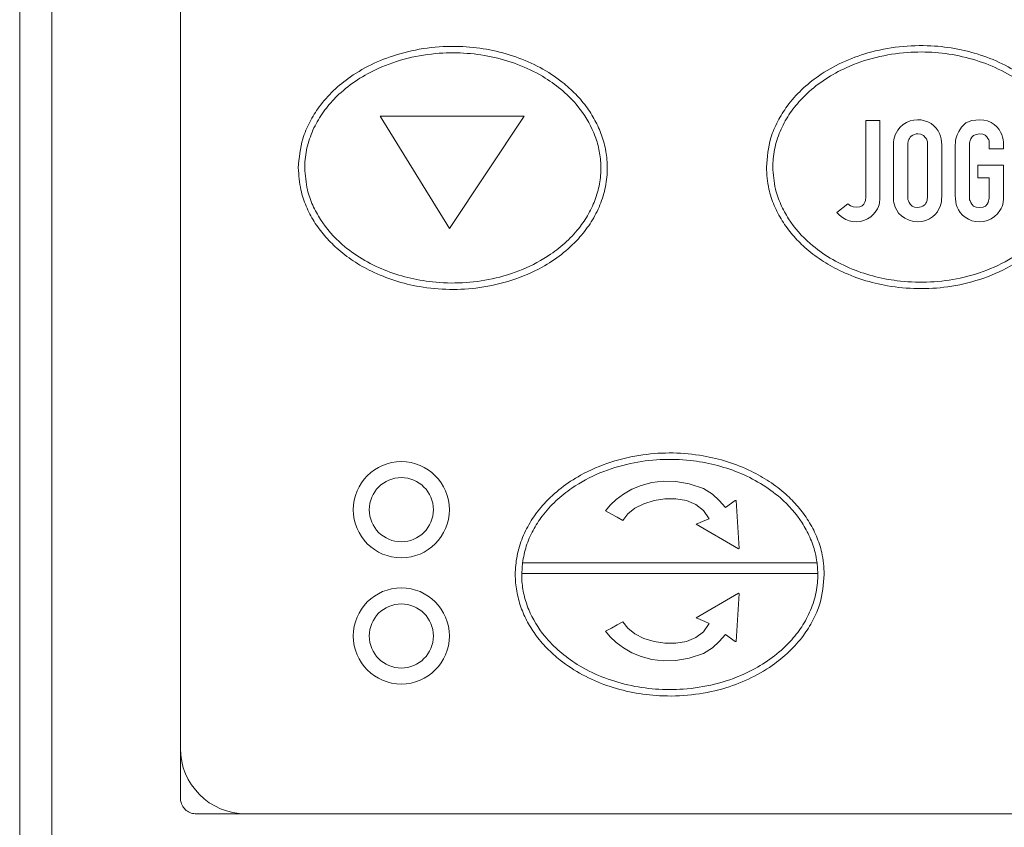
# Model space of a CAD drawing. Header units: inches. Extents: x 2954 to 6480, y 249 to 2776.
# Tile 89 of 105: x 5038 to 5068, y 2044 to 2069. Entities that reach past the tile are written whole.
import ezdxf

# ---------------------------------------------------------------- set-up
doc = ezdxf.new("R2010")
doc.units = ezdxf.units.IN
doc.header["$MEASUREMENT"] = 0
doc.layers.add('LV_PANEL MOUNT', color=7, linetype='Continuous')

# ---------------------------------------------------------------- blocks, each defined once
blk = doc.blocks.new('IHM_SSW07')
at = {"color": 7, "linetype": 'Continuous', "lineweight": 15}
for p, q in [((8352.51, 1632.371), (8352.51, 1724.59)), ((8353.51, 1633.371), (8353.51, 1723.59)), ((8357.522, 1647.985), (8357.522, 1708.081)), ((8365.916, 1665.742), (8363.753, 1669.242)), ((8363.753, 1669.242), (8368.253, 1669.242)), ((8368.253, 1669.242), (8365.916, 1665.742)), ((8378.908, 1666.745), (8378.908, 1669.101)), ((8378.908, 1669.101), (8379.349, 1669.101)), ((8379.349, 1669.101), (8379.349, 1666.787)), ((8380.076, 1668.978), (8380.18, 1669.043)), ((8380.18, 1669.043), (8380.291, 1669.091)), ((8380.291, 1669.091), (8380.405, 1669.12)), ((8380.405, 1669.12), (8380.522, 1669.13)), ((8380.522, 1669.13), (8380.636, 1669.122)), ((8380.636, 1669.122), (8380.745, 1669.098)), ((8380.745, 1669.098), (8380.849, 1669.059)), ((8380.849, 1669.059), (8380.944, 1669.007)), ((8382.025, 1669.029), (8382.215, 1669.104)), ((8382.215, 1669.104), (8382.466, 1669.13)), ((8382.466, 1669.13), (8382.588, 1669.12)), ((8382.588, 1669.12), (8382.705, 1669.091)), ((8382.705, 1669.091), (8382.818, 1669.042)), ((8382.818, 1669.042), (8382.918, 1668.979)), ((8379.827, 1668.662), (8379.863, 1668.734)), ((8379.863, 1668.734), (8379.908, 1668.806)), ((8379.908, 1668.806), (8379.986, 1668.899)), ((8379.986, 1668.899), (8380.076, 1668.978)), ((8380.944, 1669.007), (8381.029, 1668.943)), ((8381.029, 1668.943), (8381.102, 1668.867)), ((8381.102, 1668.867), (8381.162, 1668.785)), ((8381.162, 1668.785), (8381.208, 1668.702)), ((8381.757, 1668.653), (8381.814, 1668.764)), ((8381.814, 1668.764), (8381.898, 1668.902)), ((8381.898, 1668.902), (8382.025, 1669.029)), ((8382.918, 1668.979), (8383.001, 1668.907)), ((8383.001, 1668.907), (8383.066, 1668.827)), ((8383.066, 1668.827), (8383.116, 1668.744)), ((8383.116, 1668.744), (8383.153, 1668.665)), ((8379.771, 1668.341), (8379.775, 1668.431)), ((8379.775, 1668.431), (8379.785, 1668.514)), ((8379.785, 1668.514), (8379.802, 1668.59)), ((8379.802, 1668.59), (8379.827, 1668.662)), ((8380.227, 1668.435), (8380.221, 1668.4)), ((8380.235, 1668.472), (8380.227, 1668.435)), ((8380.249, 1668.509), (8380.235, 1668.472)), ((8380.267, 1668.545), (8380.249, 1668.509)), ((8380.292, 1668.58), (8380.267, 1668.545)), ((8380.328, 1668.613), (8380.292, 1668.58)), ((8380.375, 1668.644), (8380.328, 1668.613)), ((8380.426, 1668.669), (8380.375, 1668.644)), ((8380.479, 1668.684), (8380.426, 1668.669)), ((8380.532, 1668.688), (8380.479, 1668.684)), ((8380.626, 1668.674), (8380.532, 1668.688)), ((8380.707, 1668.632), (8380.626, 1668.674)), ((8380.776, 1668.562), (8380.707, 1668.632)), ((8380.8, 1668.529), (8380.776, 1668.562)), ((8380.817, 1668.499), (8380.8, 1668.529)), ((8380.825, 1668.473), (8380.817, 1668.499)), ((8380.829, 1668.441), (8380.825, 1668.473)), ((8380.831, 1668.398), (8380.829, 1668.441)), ((8381.208, 1668.702), (8381.241, 1668.618)), ((8381.241, 1668.618), (8381.262, 1668.531)), ((8381.262, 1668.531), (8381.274, 1668.439)), ((8381.274, 1668.439), (8381.278, 1668.341)), ((8381.701, 1668.336), (8381.703, 1668.419)), ((8381.703, 1668.419), (8381.712, 1668.496)), ((8381.712, 1668.496), (8381.726, 1668.569)), ((8381.726, 1668.569), (8381.757, 1668.653)), ((8382.151, 1668.444), (8382.146, 1668.412)), ((8382.163, 1668.481), (8382.151, 1668.444)), ((8382.186, 1668.529), (8382.163, 1668.481)), ((8382.219, 1668.587), (8382.186, 1668.529)), ((8382.272, 1668.641), (8382.219, 1668.587)), ((8382.353, 1668.673), (8382.272, 1668.641)), ((8382.461, 1668.684), (8382.353, 1668.673)), ((8382.557, 1668.674), (8382.461, 1668.684)), ((8382.631, 1668.645), (8382.557, 1668.674)), ((8382.684, 1668.597), (8382.631, 1668.645)), ((8382.72, 1668.544), (8382.684, 1668.597)), ((8382.743, 1668.501), (8382.72, 1668.544)), ((8382.754, 1668.467), (8382.743, 1668.501)), ((8382.758, 1668.435), (8382.754, 1668.467)), ((8382.761, 1668.394), (8382.758, 1668.435)), ((8383.153, 1668.665), (8383.177, 1668.589)), ((8383.177, 1668.589), (8383.191, 1668.513)), ((8383.191, 1668.513), (8383.2, 1668.433)), ((8383.2, 1668.433), (8383.202, 1668.349)), ((8379.771, 1666.745), (8379.771, 1668.341)), ((8380.218, 1668.368), (8380.217, 1668.341)), ((8380.217, 1668.341), (8380.217, 1666.745)), ((8380.221, 1668.4), (8380.218, 1668.368)), ((8380.832, 1668.341), (8380.831, 1668.398)), ((8380.832, 1666.745), (8380.832, 1668.341)), ((8381.278, 1668.341), (8381.278, 1666.745)), ((8381.701, 1666.769), (8381.701, 1668.336)), ((8382.143, 1668.376), (8382.142, 1668.336)), ((8382.142, 1668.336), (8382.142, 1666.769)), ((8382.146, 1668.412), (8382.143, 1668.376)), ((8382.761, 1668.346), (8382.761, 1668.394)), ((8382.761, 1668.219), (8382.761, 1668.346)), ((8383.202, 1668.219), (8382.761, 1668.219)), ((8383.202, 1668.349), (8383.202, 1668.219)), ((8382.4, 1667.318), (8382.4, 1667.707)), ((8382.4, 1667.707), (8383.202, 1667.707)), ((8383.202, 1667.707), (8383.202, 1666.769)), ((8382.761, 1667.318), (8382.4, 1667.318)), ((8382.761, 1666.769), (8382.761, 1667.318)), ((8378.877, 1666.563), (8378.895, 1666.612)), ((8378.895, 1666.612), (8378.903, 1666.647)), ((8378.903, 1666.647), (8378.906, 1666.676)), ((8378.906, 1666.676), (8378.907, 1666.709)), ((8378.907, 1666.709), (8378.908, 1666.745)), ((8379.346, 1666.655), (8379.337, 1666.553)), ((8379.349, 1666.787), (8379.346, 1666.655)), ((8379.773, 1666.671), (8379.771, 1666.745)), ((8379.778, 1666.603), (8379.773, 1666.671)), ((8379.785, 1666.541), (8379.778, 1666.603)), ((8380.217, 1666.745), (8380.218, 1666.713)), ((8380.218, 1666.713), (8380.22, 1666.679)), ((8380.22, 1666.679), (8380.224, 1666.642)), ((8380.224, 1666.642), (8380.236, 1666.6)), ((8380.236, 1666.6), (8380.261, 1666.549)), ((8380.801, 1666.559), (8380.814, 1666.592)), ((8380.814, 1666.592), (8380.823, 1666.623)), ((8380.823, 1666.623), (8380.828, 1666.658)), ((8380.828, 1666.658), (8380.831, 1666.698)), ((8380.831, 1666.698), (8380.832, 1666.745)), ((8381.275, 1666.655), (8381.267, 1666.573)), ((8381.278, 1666.745), (8381.275, 1666.655)), ((8381.704, 1666.666), (8381.701, 1666.769)), ((8381.714, 1666.572), (8381.704, 1666.666)), ((8382.142, 1666.769), (8382.143, 1666.714)), ((8382.143, 1666.714), (8382.145, 1666.67)), ((8382.145, 1666.67), (8382.149, 1666.635)), ((8382.149, 1666.635), (8382.16, 1666.599)), ((8382.16, 1666.599), (8382.183, 1666.552)), ((8382.722, 1666.552), (8382.741, 1666.6)), ((8382.741, 1666.6), (8382.752, 1666.637)), ((8382.752, 1666.637), (8382.757, 1666.673)), ((8382.757, 1666.673), (8382.76, 1666.717)), ((8382.76, 1666.717), (8382.761, 1666.769)), ((8383.2, 1666.65), (8383.192, 1666.555)), ((8383.202, 1666.769), (8383.2, 1666.65)), ((8378.002, 1666.234), (8378.349, 1666.511)), ((8378.349, 1666.511), (8378.427, 1666.448)), ((8378.427, 1666.448), (8378.512, 1666.41)), ((8378.512, 1666.41), (8378.603, 1666.398)), ((8378.603, 1666.398), (8378.718, 1666.409)), ((8378.718, 1666.409), (8378.8, 1666.444)), ((8378.8, 1666.444), (8378.849, 1666.501)), ((8378.849, 1666.501), (8378.877, 1666.563)), ((8379.227, 1666.285), (8379.152, 1666.189)), ((8379.269, 1666.355), (8379.227, 1666.285)), ((8379.301, 1666.42), (8379.269, 1666.355)), ((8379.323, 1666.48), (8379.301, 1666.42)), ((8379.337, 1666.553), (8379.323, 1666.48)), ((8379.801, 1666.477), (8379.785, 1666.541)), ((8379.83, 1666.4), (8379.801, 1666.477)), ((8379.872, 1666.311), (8379.83, 1666.4)), ((8379.933, 1666.219), (8379.872, 1666.311)), ((8380.261, 1666.549), (8380.299, 1666.489)), ((8380.299, 1666.489), (8380.355, 1666.436)), ((8380.355, 1666.436), (8380.433, 1666.404)), ((8380.433, 1666.404), (8380.532, 1666.393)), ((8380.532, 1666.393), (8380.586, 1666.398)), ((8380.586, 1666.398), (8380.637, 1666.411)), ((8380.637, 1666.411), (8380.684, 1666.433)), ((8380.684, 1666.433), (8380.725, 1666.461)), ((8380.725, 1666.461), (8380.758, 1666.491)), ((8380.758, 1666.491), (8380.783, 1666.525)), ((8380.783, 1666.525), (8380.801, 1666.559)), ((8381.192, 1666.347), (8381.142, 1666.262)), ((8381.229, 1666.426), (8381.192, 1666.347)), ((8381.252, 1666.499), (8381.229, 1666.426)), ((8381.267, 1666.573), (8381.252, 1666.499)), ((8381.731, 1666.485), (8381.714, 1666.572)), ((8381.758, 1666.402), (8381.731, 1666.485)), ((8381.799, 1666.319), (8381.758, 1666.402)), ((8381.853, 1666.236), (8381.799, 1666.319)), ((8382.183, 1666.552), (8382.219, 1666.492)), ((8382.219, 1666.492), (8382.274, 1666.437)), ((8382.274, 1666.437), (8382.353, 1666.404)), ((8382.353, 1666.404), (8382.456, 1666.393)), ((8382.456, 1666.393), (8382.566, 1666.404)), ((8382.566, 1666.404), (8382.645, 1666.437)), ((8382.645, 1666.437), (8382.693, 1666.492)), ((8382.693, 1666.492), (8382.722, 1666.552)), ((8383.095, 1666.299), (8383.019, 1666.195)), ((8383.131, 1666.364), (8383.095, 1666.299)), ((8383.159, 1666.426), (8383.131, 1666.364)), ((8383.179, 1666.485), (8383.159, 1666.426)), ((8383.192, 1666.555), (8383.179, 1666.485)), ((8378.087, 1666.149), (8378.002, 1666.234)), ((8378.18, 1666.078), (8378.087, 1666.149)), ((8378.281, 1666.02), (8378.18, 1666.078)), ((8378.388, 1665.977), (8378.281, 1666.02)), ((8378.498, 1665.951), (8378.388, 1665.977)), ((8378.848, 1665.984), (8378.732, 1665.953)), ((8378.959, 1666.037), (8378.848, 1665.984)), ((8379.062, 1666.106), (8378.959, 1666.037)), ((8379.152, 1666.189), (8379.062, 1666.106)), ((8380.019, 1666.134), (8379.933, 1666.219)), ((8380.131, 1666.055), (8380.019, 1666.134)), ((8380.258, 1665.993), (8380.131, 1666.055)), ((8380.393, 1665.955), (8380.258, 1665.993)), ((8380.781, 1665.984), (8380.662, 1665.953)), ((8380.893, 1666.037), (8380.781, 1665.984)), ((8380.994, 1666.103), (8380.893, 1666.037)), ((8381.077, 1666.179), (8380.994, 1666.103)), ((8381.142, 1666.262), (8381.077, 1666.179)), ((8381.922, 1666.158), (8381.853, 1666.236)), ((8382.007, 1666.088), (8381.922, 1666.158)), ((8382.109, 1666.027), (8382.007, 1666.088)), ((8382.22, 1665.98), (8382.109, 1666.027)), ((8382.334, 1665.952), (8382.22, 1665.98)), ((8382.706, 1665.984), (8382.582, 1665.953)), ((8382.822, 1666.037), (8382.706, 1665.984)), ((8382.928, 1666.108), (8382.822, 1666.037)), ((8383.019, 1666.195), (8382.928, 1666.108)), ((8378.612, 1665.943), (8378.498, 1665.951)), ((8378.732, 1665.953), (8378.612, 1665.943)), ((8380.537, 1665.943), (8380.393, 1665.955)), ((8380.662, 1665.953), (8380.537, 1665.943)), ((8382.451, 1665.943), (8382.334, 1665.952)), ((8382.582, 1665.953), (8382.451, 1665.943)), ((8371.902, 1657.728), (8371.607, 1657.606)), ((8372.23, 1657.815), (8371.902, 1657.728)), ((8372.59, 1657.857), (8372.23, 1657.815)), ((8372.979, 1657.846), (8372.59, 1657.857)), ((8373.397, 1657.772), (8372.979, 1657.846)), ((8373.841, 1657.627), (8373.397, 1657.772)), ((8371.347, 1657.456), (8371.124, 1657.288)), ((8371.607, 1657.606), (8371.347, 1657.456)), ((8374.128, 1657.457), (8373.841, 1657.627)), ((8374.329, 1657.253), (8374.128, 1657.457)), ((8370.938, 1657.111), (8370.792, 1656.934)), ((8371.124, 1657.288), (8370.938, 1657.111)), ((8371.703, 1657.019), (8371.983, 1657.158)), ((8371.983, 1657.158), (8372.302, 1657.257)), ((8372.302, 1657.257), (8372.643, 1657.309)), ((8372.643, 1657.309), (8372.986, 1657.31)), ((8372.986, 1657.31), (8373.313, 1657.254)), ((8373.313, 1657.254), (8373.607, 1657.135)), ((8373.607, 1657.135), (8373.849, 1656.949)), ((8374.527, 1657.042), (8374.329, 1657.253)), ((8374.837, 1657.261), (8374.527, 1657.042)), ((8374.861, 1657.254), (8374.837, 1657.261)), ((8374.956, 1655.758), (8374.861, 1657.254)), ((8370.792, 1656.934), (8370.972, 1656.835)), ((8370.972, 1656.835), (8371.152, 1656.737)), ((8371.332, 1656.638), (8371.48, 1656.844)), ((8371.48, 1656.844), (8371.703, 1657.019)), ((8373.849, 1656.949), (8374.021, 1656.69)), ((8371.152, 1656.737), (8371.332, 1656.638)), ((8373.744, 1656.575), (8373.611, 1656.517)), ((8373.611, 1656.517), (8374.937, 1655.754)), ((8373.888, 1656.633), (8373.744, 1656.575)), ((8374.021, 1656.69), (8373.888, 1656.633)), ((8374.937, 1655.754), (8374.956, 1655.758)), ((8368.196, 1655.315), (8368.172, 1654.977)), ((8377.389, 1655.315), (8368.196, 1655.315)), ((8377.413, 1654.977), (8377.389, 1655.315)), ((8368.172, 1654.977), (8377.413, 1654.977)), ((8373.611, 1653.599), (8374.937, 1654.363)), ((8374.956, 1654.358), (8374.861, 1652.863)), ((8374.937, 1654.363), (8374.956, 1654.358)), ((8370.972, 1653.281), (8371.152, 1653.38)), ((8371.152, 1653.38), (8371.332, 1653.478)), ((8371.332, 1653.478), (8371.48, 1653.273)), ((8373.744, 1653.542), (8373.611, 1653.599)), ((8373.888, 1653.484), (8373.744, 1653.542)), ((8373.849, 1653.167), (8374.021, 1653.426)), ((8374.021, 1653.426), (8373.888, 1653.484)), ((8370.792, 1653.183), (8370.972, 1653.281)), ((8370.938, 1653.005), (8370.792, 1653.183)), ((8371.48, 1653.273), (8371.703, 1653.098)), ((8371.703, 1653.098), (8371.983, 1652.958)), ((8373.607, 1652.981), (8373.849, 1653.167)), ((8374.527, 1653.074), (8374.329, 1652.863)), ((8374.837, 1652.856), (8374.527, 1653.074)), ((8371.124, 1652.828), (8370.938, 1653.005)), ((8371.347, 1652.66), (8371.124, 1652.828)), ((8371.983, 1652.958), (8372.302, 1652.86)), ((8372.302, 1652.86), (8372.643, 1652.807)), ((8372.643, 1652.807), (8372.986, 1652.807)), ((8372.986, 1652.807), (8373.313, 1652.863)), ((8373.313, 1652.863), (8373.607, 1652.981)), ((8374.329, 1652.863), (8374.128, 1652.659)), ((8374.861, 1652.863), (8374.837, 1652.856)), ((8371.607, 1652.511), (8371.347, 1652.66)), ((8371.902, 1652.388), (8371.607, 1652.511)), ((8373.841, 1652.489), (8373.397, 1652.345)), ((8374.128, 1652.659), (8373.841, 1652.489)), ((8372.23, 1652.302), (8371.902, 1652.388)), ((8372.59, 1652.259), (8372.23, 1652.302)), ((8372.979, 1652.271), (8372.59, 1652.259)), ((8373.397, 1652.345), (8372.979, 1652.271)), ((8402.997, 1647.485), (8358.022, 1647.485))]:
    blk.add_line(p, q, dxfattribs=at)
for centre, radius in [((8364.417, 1656.97), 1.5), ((8364.417, 1656.97), 1), ((8364.417, 1656.97), 1), ((8364.417, 1653.033), 1.5), ((8364.417, 1653.033), 1), ((8364.417, 1653.033), 1)]:
    blk.add_circle(centre, radius, dxfattribs=at)
blk.add_arc((8359.572, 1649.535), 2.05, 180, 270, dxfattribs=at)
for points, knots in [([(8361.203, 1667.627), (8361.219, 1667.397), (8361.246, 1666.987), (8361.437, 1666.427), (8361.686, 1665.945), (8362.012, 1665.507), (8362.42, 1665.091), (8362.911, 1664.715), (8363.519, 1664.371), (8364.212, 1664.096), (8365.031, 1663.897), (8365.922, 1663.815), (8366.894, 1663.872), (8367.873, 1664.095), (8368.73, 1664.462), (8369.422, 1664.915), (8369.925, 1665.375), (8370.317, 1665.876), (8370.603, 1666.398), (8370.788, 1666.964), (8370.861, 1667.533), (8370.823, 1668.08), (8370.702, 1668.585), (8370.5, 1669.059), (8370.222, 1669.511), (8369.868, 1669.93), (8369.381, 1670.369), (8368.755, 1670.774), (8367.989, 1671.109), (8367.177, 1671.325), (8366.29, 1671.433), (8365.344, 1671.405), (8364.41, 1671.223), (8363.561, 1670.909), (8362.865, 1670.515), (8362.292, 1670.049), (8361.864, 1669.571), (8361.547, 1669.062), (8361.274, 1668.431), (8361.23, 1667.935), (8361.203, 1667.627)], [0, 0, 0, 0, 0.025382, 0.045196, 0.065022, 0.085179, 0.105349, 0.129345, 0.153357, 0.182457, 0.211571, 0.2463, 0.281029, 0.318958, 0.356847, 0.383508, 0.410142, 0.431918, 0.453673, 0.475588, 0.497489, 0.516704, 0.535927, 0.554722, 0.573528, 0.594373, 0.615231, 0.645824, 0.67645, 0.707435, 0.738432, 0.775049, 0.811658, 0.843244, 0.874803, 0.899744, 0.924662, 0.945356, 0.966034, 1, 1, 1, 1]), ([(8361.403, 1667.627), (8361.42, 1667.396), (8361.448, 1666.997), (8361.642, 1666.458), (8361.967, 1665.856), (8362.486, 1665.274), (8363.183, 1664.774), (8363.875, 1664.429), (8364.614, 1664.191), (8365.435, 1664.046), (8366.323, 1664.021), (8367.275, 1664.144), (8368.212, 1664.433), (8368.991, 1664.847), (8369.586, 1665.32), (8369.995, 1665.767), (8370.303, 1666.245), (8370.516, 1666.735), (8370.635, 1667.257), (8370.656, 1667.774), (8370.582, 1668.267), (8370.386, 1668.878), (8370.01, 1669.49), (8369.466, 1670.042), (8368.869, 1670.477), (8368.154, 1670.835), (8367.329, 1671.092), (8366.471, 1671.22), (8365.56, 1671.222), (8364.619, 1671.075), (8363.76, 1670.781), (8363.039, 1670.388), (8362.496, 1669.968), (8362.066, 1669.501), (8361.74, 1669.011), (8361.514, 1668.467), (8361.414, 1667.995), (8361.406, 1667.713), (8361.403, 1667.627)], [0, 0, 0, 0, 0.026645, 0.046268, 0.065903, 0.105772, 0.135392, 0.165046, 0.19513, 0.225229, 0.261497, 0.297762, 0.336221, 0.374625, 0.399374, 0.4241, 0.444627, 0.465136, 0.485771, 0.506398, 0.524823, 0.543255, 0.580659, 0.606754, 0.632877, 0.66599, 0.699132, 0.732696, 0.766264, 0.8045, 0.842704, 0.871068, 0.8994, 0.921969, 0.944516, 0.967273, 0.990011, 1, 1, 1, 1]), ([(8375.806, 1667.652), (8375.822, 1667.422), (8375.849, 1667.012), (8376.04, 1666.452), (8376.29, 1665.97), (8376.615, 1665.532), (8377.023, 1665.116), (8377.514, 1664.74), (8378.122, 1664.396), (8378.815, 1664.121), (8379.634, 1663.922), (8380.525, 1663.84), (8381.497, 1663.897), (8382.476, 1664.12), (8383.333, 1664.487), (8384.025, 1664.94), (8384.529, 1665.4), (8384.921, 1665.901), (8385.207, 1666.423), (8385.391, 1666.989), (8385.464, 1667.558), (8385.427, 1668.105), (8385.305, 1668.61), (8385.103, 1669.085), (8384.825, 1669.536), (8384.471, 1669.955), (8383.984, 1670.394), (8383.358, 1670.799), (8382.592, 1671.134), (8381.78, 1671.35), (8380.893, 1671.458), (8379.947, 1671.43), (8379.013, 1671.248), (8378.165, 1670.934), (8377.468, 1670.54), (8376.895, 1670.074), (8376.467, 1669.596), (8376.15, 1669.087), (8375.878, 1668.456), (8375.834, 1667.96), (8375.806, 1667.652)], [0, 0, 0, 0, 0.025382, 0.045196, 0.065021, 0.085178, 0.105347, 0.129343, 0.153355, 0.182455, 0.211568, 0.246298, 0.281028, 0.318958, 0.356849, 0.383509, 0.410143, 0.431918, 0.453673, 0.475588, 0.497489, 0.516703, 0.535925, 0.55472, 0.573525, 0.59437, 0.615227, 0.64582, 0.676445, 0.707431, 0.738428, 0.775046, 0.811655, 0.843242, 0.874802, 0.899743, 0.924661, 0.945354, 0.966032, 1, 1, 1, 1]), ([(8376.006, 1667.652), (8376.023, 1667.421), (8376.051, 1667.022), (8376.246, 1666.483), (8376.57, 1665.881), (8377.09, 1665.299), (8377.786, 1664.799), (8378.478, 1664.454), (8379.217, 1664.216), (8380.038, 1664.071), (8380.926, 1664.046), (8381.879, 1664.169), (8382.815, 1664.458), (8383.594, 1664.872), (8384.189, 1665.345), (8384.598, 1665.793), (8384.906, 1666.271), (8385.119, 1666.76), (8385.238, 1667.282), (8385.259, 1667.799), (8385.185, 1668.292), (8384.989, 1668.903), (8384.613, 1669.515), (8384.069, 1670.067), (8383.473, 1670.502), (8382.757, 1670.86), (8381.932, 1671.117), (8381.075, 1671.245), (8380.163, 1671.247), (8379.222, 1671.1), (8378.363, 1670.806), (8377.642, 1670.413), (8377.099, 1669.993), (8376.669, 1669.526), (8376.344, 1669.036), (8376.117, 1668.492), (8376.017, 1668.02), (8376.009, 1667.738), (8376.006, 1667.652)], [0, 0, 0, 0, 0.026645, 0.046267, 0.065902, 0.10577, 0.13539, 0.165044, 0.195129, 0.225227, 0.261497, 0.297763, 0.336223, 0.374628, 0.399377, 0.424103, 0.444628, 0.465137, 0.485772, 0.506398, 0.524822, 0.543254, 0.580656, 0.606751, 0.632874, 0.665988, 0.699129, 0.732694, 0.766262, 0.8045, 0.842704, 0.871068, 0.899401, 0.92197, 0.944516, 0.967273, 0.990011, 1, 1, 1, 1]), ([(8377.613, 1654.95), (8377.598, 1655.18), (8377.57, 1655.589), (8377.379, 1656.15), (8377.13, 1656.631), (8376.804, 1657.07), (8376.396, 1657.486), (8375.905, 1657.861), (8375.297, 1658.206), (8374.604, 1658.481), (8373.785, 1658.679), (8372.895, 1658.762), (8371.922, 1658.704), (8370.943, 1658.481), (8370.086, 1658.115), (8369.394, 1657.661), (8368.891, 1657.202), (8368.499, 1656.7), (8368.213, 1656.179), (8368.028, 1655.612), (8367.955, 1655.043), (8367.993, 1654.497), (8368.114, 1653.991), (8368.316, 1653.517), (8368.594, 1653.066), (8368.948, 1652.646), (8369.435, 1652.208), (8370.061, 1651.803), (8370.827, 1651.468), (8371.639, 1651.251), (8372.526, 1651.144), (8373.472, 1651.172), (8374.406, 1651.353), (8375.255, 1651.667), (8375.951, 1652.062), (8376.524, 1652.527), (8376.952, 1653.005), (8377.269, 1653.515), (8377.542, 1654.146), (8377.586, 1654.642), (8377.613, 1654.95)], [0, 0, 0, 0, 0.025382, 0.045196, 0.065021, 0.085178, 0.105347, 0.129343, 0.153355, 0.182455, 0.211568, 0.246298, 0.281028, 0.318958, 0.356849, 0.383509, 0.410143, 0.431918, 0.453673, 0.475588, 0.497489, 0.516703, 0.535925, 0.55472, 0.573525, 0.59437, 0.615227, 0.64582, 0.676445, 0.707431, 0.738428, 0.775046, 0.811655, 0.843242, 0.874802, 0.899743, 0.924661, 0.945354, 0.966032, 1, 1, 1, 1]), ([(8377.389, 1655.315), (8377.371, 1655.422), (8377.325, 1655.695), (8377.174, 1656.119), (8376.849, 1656.72), (8376.33, 1657.302), (8375.633, 1657.803), (8374.941, 1658.147), (8374.202, 1658.386), (8373.381, 1658.531), (8372.493, 1658.556), (8371.541, 1658.433), (8370.604, 1658.144), (8369.825, 1657.73), (8369.231, 1657.257), (8368.821, 1656.809), (8368.514, 1656.331), (8368.296, 1655.841), (8368.23, 1655.491), (8368.196, 1655.315)], [0, 0, 0, 0, 0.0266, 0.068194, 0.109815, 0.194325, 0.25711, 0.319969, 0.383741, 0.447541, 0.524422, 0.601297, 0.682821, 0.76423, 0.816691, 0.869103, 0.912611, 0.956084, 1, 1, 1, 1]), ([(8368.172, 1654.977), (8368.173, 1654.912), (8368.176, 1654.689), (8368.234, 1654.31), (8368.429, 1653.698), (8368.806, 1653.086), (8369.35, 1652.534), (8369.947, 1652.099), (8370.662, 1651.741), (8371.487, 1651.485), (8372.345, 1651.357), (8373.256, 1651.355), (8374.197, 1651.502), (8375.056, 1651.796), (8375.777, 1652.189), (8376.32, 1652.609), (8376.751, 1653.076), (8377.075, 1653.566), (8377.303, 1654.11), (8377.4, 1654.582), (8377.413, 1654.873), (8377.413, 1654.968), (8377.413, 1654.977)], [0, 0, 0, 0, 0.014836, 0.051531, 0.088242, 0.162737, 0.214711, 0.26674, 0.332694, 0.398703, 0.465555, 0.532413, 0.608572, 0.684665, 0.741158, 0.797588, 0.84254, 0.887446, 0.932772, 0.978059, 0.997955, 1, 1, 1, 1]), ([(8358.022, 1647.485), (8357.966, 1647.491), (8357.853, 1647.502), (8357.703, 1647.588), (8357.59, 1647.716), (8357.531, 1647.856), (8357.525, 1647.949), (8357.522, 1647.985)], [0, 0, 0, 0, 0.215322, 0.43065, 0.64576, 0.860393, 1, 1, 1, 1])]:
    blk.add_open_spline(points, degree=3, knots=knots, dxfattribs=at)

msp = doc.modelspace()

# ---------------------------------------------------------------- block references
at = {"layer": 'LV_PANEL MOUNT'}
msp.add_blockref('IHM_SSW07', (-3314.971, 396.516), dxfattribs=at)

doc.saveas('drawing.dxf')
